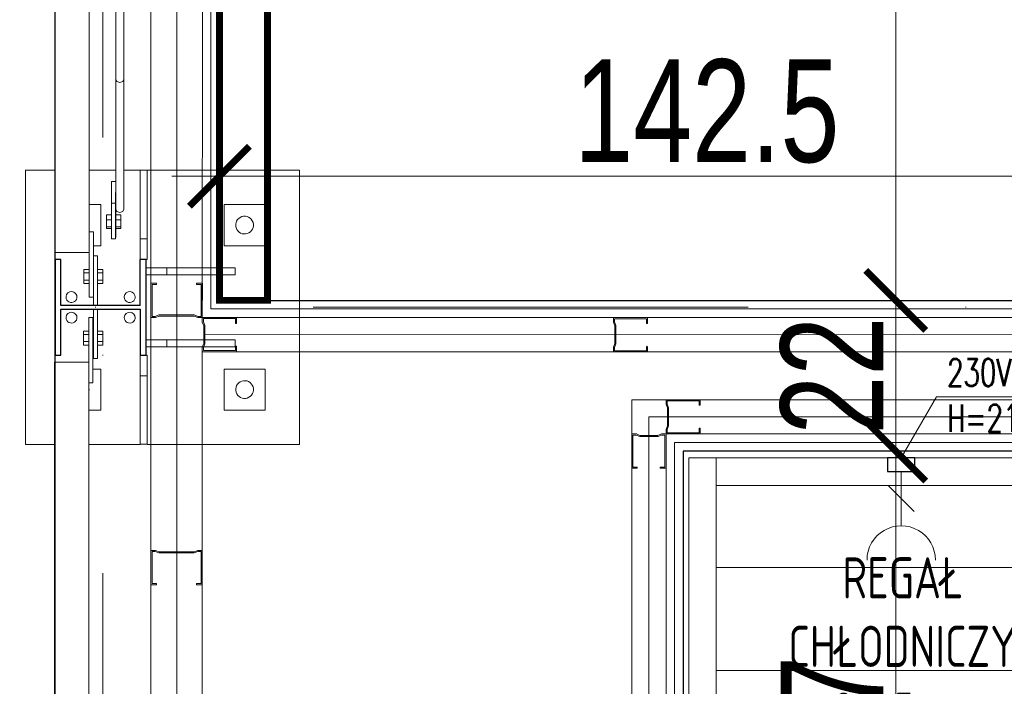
# Model space of a CAD drawing. Header units: millimetres. Extents: x -13532 to 2392, y -5241 to 5322.
# Tile 161 of 256: x -11545 to -11402, y 1783 to 1880. Entities that reach past the tile are written whole.
import ezdxf

# ---------------------------------------------------------------- set-up
doc = ezdxf.new("R2010")
doc.units = ezdxf.units.MM
doc.linetypes.add('DASHED', pattern=[19.05, 12.7, -6.35])
doc.linetypes.add('KRESKAKROPKA2', pattern=[12.7, 6.35, -3.175, 0, -3.175])
doc.layers.get('0').update_dxf_attribs({"lineweight": 9, "true_color": 0x939393})
doc.layers.get('Defpoints').update_dxf_attribs({"true_color": 0xdae6d4})
for name, color, linetype, lineweight, true_color in [('a___wymiary', 7, 'Continuous', 5, 0x666666), ('batting - AGP1', 7, 'Continuous', 5, 0xadadad), ('KONSTRUKCJA - CIE - AGP1', 7, 'Continuous', 5, 0xbfbfbf), ('Meble - AGP1', 7, 'Continuous', 15, 0x999999), ('OSI', 7, 'KRESKAKROPKA2', 5, 0x7f7f7f), ('profil - AGP1', 7, 'Continuous', 5, 0x3f3f3f), ('wymiary', 7, 'Continuous', 5, 0x7f7f7f), ('WYMIARY - AGP1', 7, 'Continuous', 5, 0x716d5a)]:
    doc.layers.add(name, color=color, linetype=linetype, lineweight=lineweight, true_color=true_color)
for name, color, linetype, lineweight in [('CHLODNICTWO', 94, 'Continuous', 9), ('cz-gr', 122, 'Continuous', 30), ('cz-sr', 150, 'Continuous', 15), ('GK - ŚRODEK - AGP1', 32, 'Continuous', 5), ('TS_INNE_OBIEKTY', 204, 'Continuous', 30)]:
    doc.layers.add(name, color=color, linetype=linetype, lineweight=lineweight)
doc.styles.add('ARIAL NARROW', font='ARIALN.TTF', dxfattribs={"width": 0.9})
doc.styles.add('JACEK_07', font='simplex.shx', dxfattribs={"width": 0.7})
doc.styles.add('RomanS', font='simplex.shx')
doc.linetypes.add('BATTING', pattern='A,0.0001,-0.1,[134,ltypeshp.shx,S=0.1,R=0,X=-0.1,Y=0],-0.2,[134,ltypeshp.shx,S=0.1,R=180,X=0.1,Y=0],-0.1', length=0.4001)
doc.dimstyles.new('wymiary agp1', dxfattribs={"dimtxt": 15, "dimasz": 5, "dimexe": 5, "dimexo": 5, "dimgap": 1.8, "dimtad": 1, "dimdec": 3, "dimrnd": 0.5, "dimdsep": 46, "dimtxsty": 'ARIAL NARROW', "dimblk": 'znacznik', "dimcen": 1.5, "dimse1": 1, "dimse2": 1, "dimclrd": 256, "dimclre": 256, "dimazin": 0, "dimtfac": 1, "dimtdec": 3, "dimtmove": 1, "dimatfit": 3, "dimldrblk": 'znacznik', "dimfxl": 1000, "dimfxlon": 1, "dimlwd": -1, "dimarcsym": 0})

# ---------------------------------------------------------------- blocks, each defined once
blk = doc.blocks.new('gn-230')
at = {"layer": 'Meble - AGP1'}
for p, q in [((-15.65, -3.75), (-8.15, 3.75)), ((-4, 0), (-19.8, 0))]:
    blk.add_line(p, q, dxfattribs=at)
at = {"layer": 'Meble - AGP1', "lineweight": 30}
blk.add_lwpolyline([(-4, -4), (0, -4), (0, 4), (-4, 4)], close=True, dxfattribs=at)
at = {"layer": 'Meble - AGP1'}
blk.add_arc((-29.8, 0), 10, 270, 90, dxfattribs=at)
blk = doc.blocks.new('*U333')
at = {"layer": 'Meble - AGP1'}
for p, q in [((58.5, -16), (4, -16)), ((58.5, -31), (4, -31)), ((58.5, -46), (4, -46))]:
    blk.add_line(p, q, dxfattribs=at)
for points in [[(31.03, 0), (36.17, 8.9), (57.31, 8.9)], [(0, -65), (0, 0)], [(0, 0), (62.5, 0)], [(4, 0), (4, -65)], [(58.5, -65), (58.5, 0)], [(62.5, 0), (62.5, -65)], [(4, -4), (58.5, -4)], [(58.5, -4), (58.5, -61)], [(58.5, -61), (4, -61)], [(62.5, -65), (0, -65)]]:
    blk.add_lwpolyline(points, dxfattribs=at)
blk.add_lwpolyline([(0, -65), (4, -65), (4, -123.5), (0, -123.5)], close=True, dxfattribs=at)
blk.add_arc((0, -65), 58.5, 270, 0, dxfattribs=at)
at = {"layer": 'Meble - AGP1', "xscale": 0.5, "yscale": 0.5, "zscale": 0.5, "rotation": 89.99999999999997}
blk.add_blockref('gn-230', (31.03, 0), dxfattribs=at)
at = {"layer": 'Meble - AGP1'}
for s, insert, char_height, width, attachment_point, style in [('{\\W0.7;230V\\PH=215cm}', (37.72, 14.46), 4, 32.4538, 1, 'RomanS'), ('REGAŁ\\PCHŁODNICZY\\P62,5cm\\PGastromax', (31.25, -32.5), 6, 62.5, 5, 'JACEK_07'), ('\\pxql;{\\fArial|b0|i0|c238|p34;RCH1}', (1, -64), 6, 36.1, 7, 'JACEK_07')]:
    blk.add_mtext(s, dxfattribs=dict(at, insert=insert, char_height=char_height, width=width, attachment_point=attachment_point, style=style))
blk = doc.blocks.new('*U326')
at = {"linetype": 'DASHED', "const_width": 1}
blk.add_lwpolyline([(-126.4, 0), (21.2, 0), (21.2, -7), (-126.4, -7)], close=True, dxfattribs=at)
at = {"insert": (0, -4.62), "char_height": 2.5, "width": 50, "attachment_point": 5, "style": 'RomanS'}
blk.add_mtext('OTOK GŁ. 7cm', dxfattribs=at)
blk = doc.blocks.new('znacznik')
at = {"layer": 'a___wymiary'}
for p, q in [((0, 1.394), (0, -1.394)), ((1.394, 0), (-1.394, 0))]:
    blk.add_line(p, q, dxfattribs=at)
at = {"layer": 'a___wymiary', "const_width": 0.2}
blk.add_lwpolyline([(0.876, 0.876), (-0.876, -0.876)], dxfattribs=at)
blk = doc.blocks.new('*D559')
at = {"layer": 'Defpoints', "color": 0}
for p in [(-11373.78, 1856.98), (-11516.11, 1838.87), (-11373.78, 1838.87)]:
    blk.add_point(p, dxfattribs=at)
at = {"layer": 'WYMIARY - AGP1'}
blk.add_line((-11511.11, 1856.98), (-11378.78, 1856.98), dxfattribs=at)
at = {"layer": 'WYMIARY - AGP1', "xscale": 5, "yscale": 5, "zscale": 5, "rotation": 180}
blk.add_blockref('znacznik', (-11516.11, 1856.98), dxfattribs=at)
at = {"layer": 'WYMIARY - AGP1', "xscale": 5, "yscale": 5, "zscale": 5}
blk.add_blockref('znacznik', (-11373.78, 1856.98), dxfattribs=at)
at = {"layer": 'WYMIARY - AGP1', "color": 18, "true_color": 0x000000, "insert": (-11444.94, 1866.44), "char_height": 15, "attachment_point": 5, "style": 'ARIAL NARROW'}
blk.add_mtext('142.5', dxfattribs=at)
blk = doc.blocks.new('*D564')
at = {"layer": 'Defpoints', "color": 0}
for p in [(-11448.41, 1811.84), (-11383.78, 1811.84), (-11383.78, 1673.47)]:
    blk.add_point(p, dxfattribs=at)
at = {"layer": 'WYMIARY - AGP1'}
blk.add_line((-11443.41, 1673.47), (-11388.78, 1673.47), dxfattribs=at)
at = {"layer": 'WYMIARY - AGP1', "xscale": 5, "yscale": 5, "zscale": 5, "rotation": 180}
blk.add_blockref('znacznik', (-11448.41, 1673.47), dxfattribs=at)
at = {"layer": 'WYMIARY - AGP1', "xscale": 5, "yscale": 5, "zscale": 5}
blk.add_blockref('znacznik', (-11383.78, 1673.47), dxfattribs=at)
at = {"layer": 'WYMIARY - AGP1', "color": 18, "true_color": 0x000000, "insert": (-11419.07, 1682.93), "char_height": 15, "attachment_point": 5, "style": 'ARIAL NARROW'}
blk.add_mtext('64.5', dxfattribs=at)
blk = doc.blocks.new('*D574')
at = {"layer": 'Defpoints', "color": 0}
for p in [(-11448.41, 1816.87), (-11417.37, 1816.87), (-11448.41, 1739.87)]:
    blk.add_point(p, dxfattribs=at)
at = {"layer": 'WYMIARY - AGP1'}
blk.add_line((-11417.37, 1744.87), (-11417.37, 1811.87), dxfattribs=at)
at = {"layer": 'WYMIARY - AGP1', "xscale": 5, "yscale": 5, "zscale": 5}
for p, rotation in [((-11417.37, 1816.87), 90), ((-11417.37, 1739.87), 270)]:
    blk.add_blockref('znacznik', p, dxfattribs=dict(at, rotation=rotation))
at = {"layer": 'WYMIARY - AGP1', "color": 18, "true_color": 0x000000, "insert": (-11426.67, 1778.37), "char_height": 15, "attachment_point": 5, "rotation": 90, "style": 'ARIAL NARROW'}
blk.add_mtext('77', dxfattribs=at)
blk = doc.blocks.new('*D575')
at = {"layer": 'Defpoints', "color": 0}
for p in [(-11447.29, 1838.87), (-11417.37, 1838.87), (-11448.41, 1816.87)]:
    blk.add_point(p, dxfattribs=at)
at = {"layer": 'WYMIARY - AGP1'}
blk.add_line((-11417.37, 1821.87), (-11417.37, 1833.87), dxfattribs=at)
at = {"layer": 'WYMIARY - AGP1', "xscale": 5, "yscale": 5, "zscale": 5}
for p, rotation in [((-11417.37, 1838.87), 90), ((-11417.37, 1816.87), 270)]:
    blk.add_blockref('znacznik', p, dxfattribs=dict(at, rotation=rotation))
at = {"layer": 'WYMIARY - AGP1', "color": 18, "true_color": 0x000000, "insert": (-11426.7, 1827.87), "char_height": 15, "attachment_point": 5, "rotation": 90, "style": 'ARIAL NARROW'}
blk.add_mtext('22', dxfattribs=at)
blk = doc.blocks.new('*D576')
at = {"layer": 'Defpoints', "color": 0}
for p in [(-11509.99, 2016.47), (-11417.37, 2016.47), (-11447.29, 1838.87)]:
    blk.add_point(p, dxfattribs=at)
at = {"layer": 'WYMIARY - AGP1'}
blk.add_line((-11417.37, 1843.87), (-11417.37, 2011.47), dxfattribs=at)
at = {"layer": 'WYMIARY - AGP1', "xscale": 5, "yscale": 5, "zscale": 5}
for p, rotation in [((-11417.37, 2016.47), 90), ((-11417.37, 1838.87), 270)]:
    blk.add_blockref('znacznik', p, dxfattribs=dict(at, rotation=rotation))
at = {"layer": 'WYMIARY - AGP1', "color": 18, "true_color": 0x000000, "insert": (-11426.83, 1927.67), "char_height": 15, "attachment_point": 5, "rotation": 90, "style": 'ARIAL NARROW'}
blk.add_mtext('177.5', dxfattribs=at)
blk = doc.blocks.new('osi')
at = {"layer": 'OSI', "ltscale": 10}
for p, q in [((-11533.21, 845.85), (-11533.21, 3158.85)), ((-11756.72, 1837.85), (-9340.14, 1837.85))]:
    blk.add_line(p, q, dxfattribs=at)
blk = doc.blocks.new('konstrukcja 2025.01.09')
at = {"layer": 'KONSTRUKCJA - CIE - AGP1', "linetype": 'Continuous'}
for p, q in [((1724.45, 7144.36), (1724.45, 6800.37)), ((1729.45, 6803.37), (1729.45, 7141.36)), ((1733.3, 6943.03), (1733.3, 6825.66)), ((1734.5, 6825.66), (1734.5, 6943.03)), ((1733.3, 6825.66), (1733.48, 6825.32)), ((1733.3, 6806.69), (1733.3, 6825.66)), ((1733.3, 6825.66), (1733.48, 6825.32)), ((1734.5, 6825.66), (1734.33, 6825.32)), ((1734.33, 6825.32), (1734.5, 6825.66)), ((1734.5, 6806.69), (1734.5, 6825.66)), ((1733.9, 6825.18), (1733.48, 6825.32)), ((1733.48, 6825.32), (1733.9, 6825.18)), ((1734.33, 6825.32), (1733.9, 6825.18)), ((1733.9, 6825.18), (1734.33, 6825.32)), ((1720.12, 6812.36), (1720.12, 6772.36)), ((1720.12, 6812.36), (1724.45, 6812.36)), ((1729.45, 6812.36), (1733.3, 6812.36)), ((1734.5, 6812.36), (1736.9, 6812.36)), ((1736.9, 6799.36), (1736.9, 6812.36)), ((1737.9, 6812.36), (1736.9, 6812.36)), ((1737.9, 6799.36), (1737.9, 6812.36)), ((1737.9, 6812.36), (1760.12, 6812.36)), ((1760.12, 6772.36), (1760.12, 6812.36)), ((1732.69, 6807.56), (1732.7, 6810.72)), ((1732.7, 6810.72), (1733.3, 6810.72)), ((1733.3, 6810.72), (1733.29, 6807.56)), ((1731.12, 6807.36), (1729.45, 6807.36)), ((1731.12, 6801.36), (1731.12, 6807.36)), ((1732.69, 6802.36), (1732.69, 6807.56)), ((1732.69, 6807.56), (1733.29, 6807.56)), ((1733.29, 6807.56), (1733.29, 6802.36)), ((1749.12, 6807.36), (1749.12, 6801.36)), ((1755.12, 6807.36), (1749.12, 6807.36)), ((1755.12, 6801.36), (1755.12, 6807.36)), ((1731.95, 6805.86), (1731.95, 6805.12)), ((1731.95, 6805.86), (1732.69, 6805.86)), ((1733.29, 6805.55), (1733.3, 6805.55)), ((1733.29, 6805.55), (1733.3, 6805.55)), ((1733.48, 6806.36), (1733.3, 6806.69)), ((1733.3, 6805.86), (1733.3, 6805.12)), ((1733.3, 6805.86), (1734.05, 6805.86)), ((1733.31, 6805.52), (1733.3, 6803.42)), ((1733.31, 6806.68), (1733.31, 6805.52)), ((1733.9, 6806.22), (1733.48, 6806.36)), ((1734.33, 6806.36), (1733.9, 6806.22)), ((1734.05, 6805.12), (1734.05, 6805.86)), ((1734.5, 6806.69), (1734.33, 6806.36)), ((1731.95, 6805.12), (1731.95, 6804.11)), ((1731.95, 6805.12), (1732.69, 6805.12)), ((1731.95, 6804.11), (1731.95, 6803.86)), ((1731.95, 6804.11), (1732.69, 6804.11)), ((1733.29, 6804.16), (1733.3, 6804.16)), ((1733.29, 6804.16), (1733.3, 6804.16)), ((1733.3, 6805.12), (1733.3, 6804.11)), ((1733.3, 6805.12), (1734.05, 6805.12)), ((1733.3, 6804.11), (1733.3, 6803.86)), ((1733.3, 6804.11), (1734.05, 6804.11)), ((1734.05, 6804.11), (1734.05, 6805.12)), ((1734.05, 6803.86), (1734.05, 6804.11)), ((1729.45, 6803.37), (1729.45, 6793.86)), ((1729.45, 6803.37), (1730.05, 6803.37)), ((1730.05, 6803.37), (1730.05, 6793.86)), ((1731.95, 6803.86), (1732.69, 6803.86)), ((1733.29, 6802.36), (1733.3, 6802.63)), ((1733.3, 6803.86), (1734.05, 6803.86)), ((1733.3, 6803.42), (1733.3, 6802.63)), ((1730.05, 6801.36), (1731.12, 6801.36)), ((1732.69, 6802.36), (1733.29, 6802.36)), ((1736.9, 6802.36), (1737.9, 6802.36)), ((1749.12, 6801.36), (1755.12, 6801.36)), ((1724.45, 6800.37), (1729.45, 6800.37)), ((1730.05, 6799.86), (1730.05, 6792.66)), ((1730.05, 6799.86), (1730.65, 6799.86)), ((1730.65, 6799.86), (1730.65, 6792.66)), ((1737.75, 6799.36), (1737.9, 6799.36)), ((1728.66, 6797.9), (1728.66, 6795.83)), ((1728.66, 6797.9), (1729.45, 6797.9)), ((1728.66, 6797.38), (1729.45, 6797.38)), ((1730.65, 6797.9), (1731.45, 6797.9)), ((1730.65, 6797.38), (1731.45, 6797.38)), ((1731.45, 6797.9), (1731.45, 6795.83)), ((1750.75, 6798.11), (1737.75, 6798.11)), ((1737.75, 6797.11), (1750.75, 6797.11)), ((1740.75, 6797.11), (1740.75, 6798.11)), ((1750.75, 6797.11), (1750.75, 6798.11)), ((1728.66, 6796.34), (1729.45, 6796.34)), ((1728.66, 6795.83), (1729.45, 6795.83)), ((1730.65, 6796.34), (1731.45, 6796.34)), ((1730.65, 6795.83), (1731.45, 6795.83)), ((1729.45, 6793.86), (1730.05, 6793.86)), ((1730.05, 6792.66), (1730.65, 6792.66)), ((1730.65, 6792.07), (1730.05, 6792.07)), ((1730.05, 6784.87), (1730.05, 6792.07)), ((1730.65, 6784.87), (1730.65, 6792.07)), ((1729.99, 6790.87), (1729.39, 6790.87)), ((1729.39, 6781.36), (1729.39, 6790.87)), ((1729.99, 6781.36), (1729.99, 6790.87)), ((1728.59, 6788.9), (1728.59, 6786.83)), ((1728.59, 6788.9), (1729.39, 6788.9)), ((1728.59, 6788.38), (1729.39, 6788.38)), ((1729.99, 6788.47), (1730.05, 6788.47)), ((1730.65, 6788.9), (1731.45, 6788.9)), ((1730.65, 6788.38), (1731.45, 6788.38)), ((1731.45, 6788.9), (1731.45, 6786.83)), ((1728.59, 6787.35), (1729.39, 6787.35)), ((1728.59, 6786.83), (1729.39, 6786.83)), ((1729.99, 6787.27), (1730.05, 6787.27)), ((1730.65, 6787.35), (1731.45, 6787.35)), ((1730.65, 6786.83), (1731.45, 6786.83)), ((1750.75, 6787.61), (1737.75, 6787.61)), ((1740.75, 6786.61), (1740.75, 6787.61)), ((1750.75, 6786.61), (1750.75, 6787.61)), ((1736.9, 6785.36), (1736.9, 6772.37)), ((1737.75, 6786.61), (1750.75, 6786.61)), ((1737.9, 6785.36), (1737.75, 6785.36)), ((1737.9, 6772.37), (1737.9, 6785.36)), ((1729.39, 6784.36), (1724.39, 6784.36)), ((1724.39, 6784.36), (1724.39, 6440.37)), ((1730.65, 6784.87), (1730.05, 6784.87)), ((1729.99, 6783.36), (1731.12, 6783.36)), ((1731.12, 6783.36), (1731.12, 6777.36)), ((1736.9, 6782.37), (1737.9, 6782.37)), ((1755.12, 6783.36), (1749.12, 6783.36)), ((1749.12, 6783.36), (1749.12, 6777.36)), ((1755.12, 6777.36), (1755.12, 6783.36)), ((1729.39, 6781.36), (1729.39, 6440.37)), ((1729.99, 6781.36), (1729.39, 6781.36)), ((1731.12, 6777.36), (1729.39, 6777.36)), ((1749.12, 6777.36), (1755.12, 6777.36)), ((1720.12, 6772.36), (1724.39, 6772.36)), ((1729.39, 6772.36), (1736.9, 6772.36)), ((1736.9, 6772.37), (1737.9, 6772.37)), ((1737.9, 6772.36), (1760.12, 6772.36))]:
    blk.add_line(p, q, dxfattribs=at)
for centre, radius, start, end in [((1752.12, 6804.36), 1.3, 108, 288), ((1752.12, 6804.36), 1.3, 108, 288), ((1752.12, 6804.36), 1.3, 288, 108), ((1752.12, 6804.36), 1.3, 288, 108), ((1726.85, 6793.86), 0.8, 18, 198), ((1726.85, 6793.86), 0.8, 18, 198), ((1726.85, 6793.86), 0.8, 198, 18), ((1726.85, 6793.86), 0.8, 198, 18), ((1735.35, 6793.86), 0.8, 18, 198), ((1735.35, 6793.86), 0.8, 18, 198), ((1735.35, 6793.86), 0.8, 198, 18), ((1735.35, 6793.86), 0.8, 198, 18), ((1726.85, 6790.86), 0.8, 18, 198), ((1726.85, 6790.86), 0.8, 18, 198), ((1726.85, 6790.86), 0.8, 198, 18), ((1726.85, 6790.86), 0.8, 198, 18), ((1735.35, 6790.86), 0.8, 18, 198), ((1735.35, 6790.86), 0.8, 18, 198), ((1735.35, 6790.86), 0.8, 198, 18), ((1735.35, 6790.86), 0.8, 198, 18), ((1752.12, 6780.36), 1.3, 108, 288), ((1752.12, 6780.36), 1.3, 108, 288), ((1752.12, 6780.36), 1.3, 288, 108), ((1752.12, 6780.36), 1.3, 288, 108), ((1728.12, 6780.36), 1.3, 350.5096, 9.4904), ((1728.12, 6780.36), 1.3, 350.5096, 9.4904)]:
    blk.add_arc(centre, radius, start, end, dxfattribs=at)
at = {"layer": 'TS_INNE_OBIEKTY', "linetype": 'Continuous'}
for p, q in [((1725.3, 6799.36), (1724.45, 6799.36)), ((1724.45, 6799.36), (1724.45, 6785.36)), ((1725.3, 6792.64), (1725.3, 6799.36)), ((1736.9, 6792.64), (1736.9, 6799.36)), ((1737.75, 6799.36), (1736.9, 6799.36)), ((1737.75, 6785.36), (1737.75, 6799.36)), ((1736.9, 6792.64), (1725.3, 6792.64)), ((1725.3, 6785.36), (1725.3, 6792.09)), ((1725.3, 6792.09), (1736.9, 6792.09)), ((1736.9, 6792.09), (1736.9, 6785.36)), ((1724.45, 6785.36), (1725.3, 6785.36)), ((1736.9, 6785.36), (1737.75, 6785.36))]:
    blk.add_line(p, q, dxfattribs=at)

msp = doc.modelspace()

# ---------------------------------------------------------------- linework, layer by layer
at = {"layer": 'batting - AGP1', "linetype": 'BATTING', "ltscale": 8}
msp.add_lwpolyline([(-11522.3569, 1088.2205), (-11522.3499, 2425.4873)], dxfattribs=at)
at = {"layer": 'batting - AGP1', "linetype": 'BATTING', "ltscale": 5}
for points in [[(-11518.2402, 1833.8669), (-11378.7935, 1833.8336), (-11378.7935, 1793.8559), (-11309.6489, 1793.8559)], [(-11518.2401, 1744.867), (-11453.4073, 1744.867), (-11453.4074, 1821.867), (-11381.2823, 1821.8671)]]:
    msp.add_lwpolyline(points, dxfattribs=at)
at = {"layer": 'cz-gr'}
for p, q in [((-11516.105, 2016.4661), (-11516.1068, 1838.8669)), ((-11516.1068, 1838.8669), (-11373.7823, 1838.8669)), ((-11383.7823, 1816.8669), (-11448.4073, 1816.8669)), ((-11448.4073, 1816.8669), (-11448.4073, 1739.8669))]:
    msp.add_line(p, q, dxfattribs=at)
msp.add_lwpolyline([(-11516.1068, 1087.8541), (-11540.1066, 1087.8541), (-11540.1093, 2425.8541)], dxfattribs=at)
at = {"layer": 'GK - ŚRODEK - AGP1', "linetype": 'Continuous'}
for p, q in [((-11526.1068, 2425.8539), (-11526.1068, 1087.8541)), ((-11518.6049, 2018.9661), (-11518.6068, 1836.3669)), ((-11517.355, 2017.7161), (-11517.3568, 1837.6169)), ((-11517.3568, 1837.6169), (-11375.0323, 1837.6169)), ((-11518.6068, 1836.3669), (-11376.2823, 1836.3669)), ((-11518.6068, 1831.3669), (-11376.2823, 1831.3669)), ((-11455.9073, 1824.3669), (-11455.9073, 1742.3669)), ((-11381.2823, 1824.3669), (-11455.9073, 1824.3669)), ((-11381.2823, 1819.3669), (-11450.9073, 1819.3669)), ((-11450.9073, 1819.3669), (-11450.9073, 1742.3669)), ((-11382.5323, 1818.1169), (-11449.6573, 1818.1169)), ((-11449.6573, 1818.1169), (-11449.6573, 1741.1169))]:
    msp.add_line(p, q, dxfattribs=at)
msp.add_lwpolyline([(-11518.6068, 1742.3669), (-11518.6068, 1831.3669)], dxfattribs=at)
at = {"layer": 'profil - AGP1', "ltscale": 5}
for points in [[(-11519.8067, 1836.567), (-11519.2734, 1836.367), (-11518.6067, 1836.3669), (-11518.6066, 1841.3669), (-11519.3566, 1841.367), (-11519.4268, 1841.368), (-11519.4769, 1841.3188), (-11519.4769, 1841.2485), (-11519.4268, 1841.1992), (-11519.3566, 1841.2003), (-11518.7733, 1841.2003), (-11518.7734, 1836.5336), (-11519.2432, 1836.5336), (-11519.7765, 1836.7336), (-11524.9369, 1836.7338), (-11525.4703, 1836.5338), (-11525.9401, 1836.5338), (-11525.9399, 1841.2005), (-11525.3566, 1841.2004), (-11525.2986, 1841.2467), (-11525.2986, 1841.3209), (-11525.3566, 1841.3671), (-11526.1066, 1841.3671), (-11526.1067, 1836.3671), (-11525.4401, 1836.3671), (-11524.9067, 1836.5671)], [(-11519.8068, 1802.1669), (-11519.2735, 1802.3669), (-11518.6068, 1802.3669), (-11518.6067, 1797.3669), (-11519.3567, 1797.3669), (-11519.4269, 1797.3659), (-11519.4769, 1797.4151), (-11519.4769, 1797.4854), (-11519.4269, 1797.5347), (-11519.3567, 1797.5336), (-11518.7733, 1797.5336), (-11518.7735, 1802.2003), (-11519.2432, 1802.2003), (-11519.7766, 1802.0003), (-11524.937, 1802.0001), (-11525.4703, 1802.2001), (-11525.9401, 1802.2001), (-11525.94, 1797.5334), (-11525.3567, 1797.5334), (-11525.2987, 1797.4872), (-11525.2987, 1797.413), (-11525.3567, 1797.3668), (-11526.1067, 1797.3668), (-11526.1068, 1802.3668), (-11525.4401, 1802.3668), (-11524.9068, 1802.1668)]]:
    msp.add_lwpolyline(points, close=True, dxfattribs=at)
for points in [[(-11513.6068, 1831.3668), (-11518.6068, 1831.3668), (-11518.6068, 1832.0335), (-11518.4068, 1832.5668), (-11518.4068, 1835.1669), (-11518.6068, 1835.7003), (-11518.6068, 1836.3669), (-11513.6068, 1836.367), (-11513.6068, 1835.5456), (-11513.655, 1835.4967), (-11513.7253, 1835.4967), (-11513.7735, 1835.5456), (-11513.7735, 1836.2003), (-11518.4402, 1836.2003), (-11518.4402, 1835.7305), (-11518.2402, 1835.1972), (-11518.2401, 1832.5366), (-11518.4401, 1832.0032), (-11518.4401, 1831.5335), (-11513.7735, 1831.5335), (-11513.7735, 1832.1168), (-11513.7272, 1832.1748), (-11513.6531, 1832.1748), (-11513.6068, 1832.1168), (-11513.6068, 1831.3668)], [(-11453.5959, 1831.3545), (-11458.5959, 1831.3545), (-11458.5959, 1832.0211), (-11458.3959, 1832.5545), (-11458.3959, 1835.1546), (-11458.596, 1835.688), (-11458.596, 1836.3546), (-11453.596, 1836.3546), (-11453.596, 1835.5333), (-11453.6442, 1835.4844), (-11453.7144, 1835.4844), (-11453.7626, 1835.5333), (-11453.7626, 1836.188), (-11458.4293, 1836.188), (-11458.4293, 1835.7182), (-11458.2293, 1835.1848), (-11458.2293, 1832.5242), (-11458.4293, 1831.9909), (-11458.4293, 1831.5211), (-11453.7626, 1831.5211), (-11453.7626, 1832.1045), (-11453.7164, 1832.1624), (-11453.6422, 1832.1624), (-11453.5959, 1832.1045), (-11453.5959, 1831.3545)], [(-11445.9073, 1824.3671), (-11450.9073, 1824.3671), (-11450.9073, 1823.7004), (-11450.7073, 1823.1671), (-11450.7073, 1820.5669), (-11450.9073, 1820.0336), (-11450.9073, 1819.3669), (-11445.9073, 1819.3669), (-11445.9073, 1820.1883), (-11445.9555, 1820.2372), (-11446.0257, 1820.2372), (-11446.0739, 1820.1883), (-11446.0739, 1819.5336), (-11450.7406, 1819.5336), (-11450.7406, 1820.0034), (-11450.5406, 1820.5367), (-11450.5406, 1823.1973), (-11450.7406, 1823.7307), (-11450.7406, 1824.2004), (-11446.0739, 1824.2004), (-11446.0739, 1823.6171), (-11446.0277, 1823.5591), (-11445.9535, 1823.5591), (-11445.9073, 1823.6171), (-11445.9073, 1824.3671)], [(-11455.9074, 1814.367), (-11455.9074, 1819.367), (-11455.2407, 1819.367), (-11454.7074, 1819.167), (-11452.1072, 1819.167), (-11451.5739, 1819.367), (-11450.9072, 1819.367), (-11450.9072, 1814.367), (-11451.7285, 1814.367), (-11451.7775, 1814.4152), (-11451.7775, 1814.4854), (-11451.7285, 1814.5337), (-11451.0739, 1814.5337), (-11451.0739, 1819.2003), (-11451.5437, 1819.2003), (-11452.077, 1819.0003), (-11454.7376, 1819.0003), (-11455.271, 1819.2003), (-11455.7407, 1819.2003), (-11455.7407, 1814.5336), (-11455.1574, 1814.5336), (-11455.0994, 1814.4874), (-11455.0994, 1814.4132), (-11455.1574, 1814.367), (-11455.9074, 1814.367)]]:
    msp.add_lwpolyline(points, dxfattribs=at)

# ---------------------------------------------------------------- block references
at = {"layer": 'CHLODNICTWO'}
msp.add_blockref('*U333', (-11447.5924, 1815.8669), dxfattribs=at)
at = {"layer": 'cz-sr'}
msp.add_blockref('osi', (0.0999, 0), dxfattribs=at)
at = {"layer": 'Meble - AGP1', "rotation": 90}
msp.add_blockref('*U326', (-11516.1053, 1965.263), dxfattribs=at)
at = {"layer": 'wymiary'}
msp.add_blockref('konstrukcja 2025.01.09', (-13264.5595, -4954.5109), dxfattribs=at)

# ---------------------------------------------------------------- dimensions: what is measured, and where the dimension line sits
at = {"layer": 'WYMIARY - AGP1'}
for base, p1, p2, picture, middle in [((-11417.3665, 2016.4656), (-11447.2908, 1838.8669), (-11509.9917, 2016.4656), '*D576', (-11426.8251, 1927.6663)), ((-11417.3665, 1838.8669), (-11448.4073, 1816.8669), (-11447.2908, 1838.8669), '*D575', (-11426.6972, 1827.8669)), ((-11417.3665, 1816.8669), (-11448.4073, 1739.8669), (-11448.4073, 1816.8669), '*D574', (-11426.6665, 1778.3669))]:
    dim = msp.add_linear_dim(base=base, p1=p1, p2=p2, angle=90, dimstyle='wymiary agp1', override={"dimclrd": 256, "dimclre": 256}, dxfattribs=at)
    dim.commit()
    dim.dimension.update_dxf_attribs({"geometry": picture, "text_midpoint": middle})
dim = msp.add_linear_dim(base=(-11373.78226, 1856.98442), p1=(-11516.1068, 1838.86695), p2=(-11373.78226, 1838.86695), dimstyle='wymiary agp1', override={"dimclrd": 256, "dimclre": 256}, dxfattribs=at)
dim.commit()
dim.dimension.update_dxf_attribs({"geometry": '*D559', "text_midpoint": (-11444.94453, 1866.44302)})
dim = msp.add_linear_dim(base=(-11383.7823, 1673.4681), p1=(-11448.4073, 1811.8421), p2=(-11383.7823, 1811.8421), dimstyle='wymiary agp1', override={"dimclrd": 256, "dimclre": 256}, dxfattribs=at)
dim.commit()
dim.dimension.update_dxf_attribs({"geometry": '*D564', "text_midpoint": (-11419.0655, 1673.4681), "dimtype": 160})

doc.saveas('drawing.dxf')
